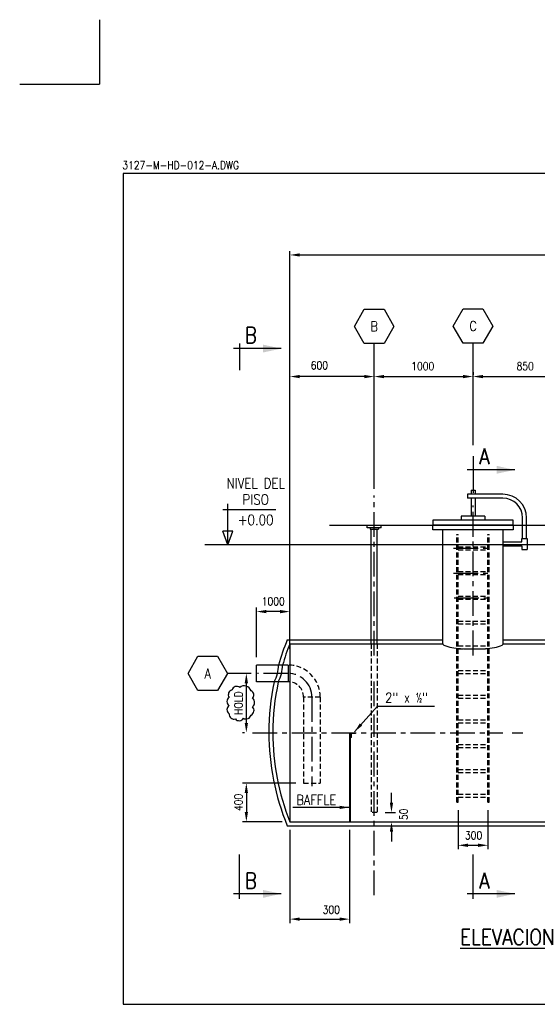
# Model space of a CAD drawing. Extents: x 0 to 379, y -13 to 254.
# Tile 1 of 6: x 0 to 131, y 5 to 254. Entities that reach past the tile are written whole.
import ezdxf
from ezdxf.enums import TextEntityAlignment as Align

# ---------------------------------------------------------------- set-up
doc = ezdxf.new("R2010")
doc.units = 0
doc.header["$LTSCALE"] = 5
doc.header["$MEASUREMENT"] = 0
doc.linetypes.add('CENTER', pattern=[2, 1.25, -0.25, 0.25, -0.25])
doc.linetypes.add('HIDDEN', pattern=[0.375, 0.25, -0.125])
doc.layers.get('0').update_dxf_attribs({"linetype": 'CONTINUOUS'})
doc.layers.get('DEFPOINTS').update_dxf_attribs({"linetype": 'CONTINUOUS'})
for name, color, linetype in [('1', 1, 'CONTINUOUS'), ('2', 2, 'CONTINUOUS'), ('3', 3, 'CONTINUOUS'), ('6', 6, 'CONTINUOUS'), ('9', 9, 'CONTINUOUS'), ('HI', 2, 'HIDDEN'), ('TEXTO', 3, 'CONTINUOUS')]:
    doc.layers.add(name, color=color, linetype=linetype)
doc.styles.add('AK', font='romans', dxfattribs={"width": 0.85})
doc.styles.get("Standard").update_dxf_attribs({"font": 'romans.shx', "width": 0.85})
doc.dimstyles.get("Standard").update_dxf_attribs({"dimtxt": 2, "dimasz": 2.5, "dimexe": 1, "dimexo": 2, "dimgap": 1, "dimtad": 1, "dimdec": 0, "dimzin": 0, "dimdsep": 46, "dimtxsty": 'Standard', "dimcen": 0, "dimclrd": 1, "dimclre": 1, "dimclrt": 3, "dimadec": 0, "dimazin": 0, "dimtfac": 0.05, "dimtdec": 0, "dimtofl": 0, "dimtmove": 2, "dimatfit": 3, "dimfxl": 0, "dimtolj": 1, "dimtzin": 0, "dimarcsym": 0})

# ---------------------------------------------------------------- blocks, each defined once
blk = doc.blocks.new('*D10')
at = {"layer": '2', "color": 1, "lineweight": -2}
for p, q in [((89.63, 135.1), (89.63, 164.45)), ((114.63, 156.78), (114.63, 164.45)), ((92.13, 163.45), (112.13, 163.45))]:
    blk.add_line(p, q, dxfattribs=at)
at = {"layer": '2', "color": 1}
for points in [[(92.13, 163.86), (92.13, 163.03), (89.63, 163.45)], [(112.13, 163.86), (112.13, 163.03), (114.63, 163.45)]]:
    blk.add_solid(points, dxfattribs=at)
at = {"layer": 'DEFPOINTS', "color": 0}
for p in [(114.63, 163.45), (114.63, 154.78), (89.63, 133.1)]:
    blk.add_point(p, dxfattribs=at)
at = {"layer": '2', "color": 3, "insert": (101.91, 166.08), "char_height": 2, "attachment_point": 5}
blk.add_mtext('\\A1;1000', dxfattribs=at)
blk = doc.blocks.new('*D8')
at = {"layer": '2', "color": 1, "lineweight": -2}
for p, q in [((114.63, 146.14), (114.63, 164.45)), ((140.05, 135.43), (140.05, 164.45)), ((117.13, 163.45), (137.55, 163.45))]:
    blk.add_line(p, q, dxfattribs=at)
at = {"layer": '2', "color": 1}
for points in [[(117.13, 163.86), (117.13, 163.03), (114.63, 163.45)], [(137.55, 163.86), (137.55, 163.03), (140.05, 163.45)]]:
    blk.add_solid(points, dxfattribs=at)
at = {"layer": 'DEFPOINTS', "color": 0}
for p in [(140.05, 163.45), (114.63, 144.14), (140.05, 133.43)]:
    blk.add_point(p, dxfattribs=at)
at = {"layer": '2', "color": 3, "insert": (127.82, 166.08), "char_height": 2, "attachment_point": 5}
blk.add_mtext('\\A1;850', dxfattribs=at)
blk = doc.blocks.new('*D9')
at = {"layer": '2', "color": 1, "lineweight": -2}
for p, q in [((68.33, 94.67), (68.33, 195.18)), ((70.83, 194.18), (205.8, 194.18)), ((208.3, 95.07), (208.3, 195.18))]:
    blk.add_line(p, q, dxfattribs=at)
at = {"layer": '2', "color": 1}
for points in [[(70.83, 194.6), (70.83, 193.77), (68.33, 194.18)], [(205.8, 194.6), (205.8, 193.77), (208.3, 194.18)]]:
    blk.add_solid(points, dxfattribs=at)
at = {"layer": 'DEFPOINTS', "color": 0}
for p in [(208.3, 194.18), (68.33, 92.67), (208.3, 93.07)]:
    blk.add_point(p, dxfattribs=at)
at = {"layer": '2', "color": 3, "insert": (136.92, 196.32), "char_height": 2, "attachment_point": 5}
blk.add_mtext('\\A1;4960', dxfattribs=at)
blk = doc.blocks.new('*D13')
at = {"layer": '2', "color": 1, "lineweight": -2}
for p, q in [((68.33, 48.93), (68.33, 25.33)), ((83.38, 48.93), (83.38, 25.33)), ((70.83, 26.33), (80.88, 26.33))]:
    blk.add_line(p, q, dxfattribs=at)
at = {"layer": '2', "color": 1}
for points in [[(70.83, 26.75), (70.83, 25.91), (68.33, 26.33)], [(80.88, 26.75), (80.88, 25.91), (83.38, 26.33)]]:
    blk.add_solid(points, dxfattribs=at)
at = {"layer": 'DEFPOINTS', "color": 0}
for p in [(68.33, 50.93), (83.38, 50.93), (83.38, 26.33)]:
    blk.add_point(p, dxfattribs=at)
at = {"layer": '2', "color": 3, "insert": (78.79, 28.7), "char_height": 2, "attachment_point": 5}
blk.add_mtext('\\A1;300', dxfattribs=at)
blk = doc.blocks.new('FLE')
at = {"layer": '2'}
blk.add_solid([(0, 0), (-4.95, -0.77), (-4.95, 0.72)], dxfattribs=at)
blk = doc.blocks.new('*D12')
at = {"layer": '1', "color": 1, "lineweight": -2}
for p, q in [((110.88, 53.88), (110.88, 43.99)), ((118.38, 53.88), (118.38, 43.99)), ((113.38, 44.99), (115.88, 44.99))]:
    blk.add_line(p, q, dxfattribs=at)
at = {"layer": '1', "color": 1}
for points in [[(113.38, 45.41), (113.38, 44.57), (110.88, 44.99)], [(115.88, 45.41), (115.88, 44.57), (118.38, 44.99)]]:
    blk.add_solid(points, dxfattribs=at)
at = {"layer": 'DEFPOINTS', "color": 0}
for p in [(110.88, 55.88), (118.38, 55.88), (118.38, 44.99)]:
    blk.add_point(p, dxfattribs=at)
at = {"layer": '1', "color": 3, "insert": (114.77, 47.49), "char_height": 2, "attachment_point": 5}
blk.add_mtext('\\A1;300', dxfattribs=at)
blk = doc.blocks.new('*D11')
at = {"layer": '2', "color": 1, "lineweight": -2}
for p, q in [((68.33, 141.68), (68.33, 164.45)), ((89.63, 154.09), (89.63, 164.45)), ((87.13, 163.45), (70.83, 163.45))]:
    blk.add_line(p, q, dxfattribs=at)
at = {"layer": '2', "color": 1}
for points in [[(70.83, 163.86), (70.83, 163.03), (68.33, 163.45)], [(87.13, 163.86), (87.13, 163.03), (89.63, 163.45)]]:
    blk.add_solid(points, dxfattribs=at)
at = {"layer": 'DEFPOINTS', "color": 0}
for p in [(68.33, 163.45), (89.63, 152.09), (68.33, 139.68)]:
    blk.add_point(p, dxfattribs=at)
at = {"layer": '2', "color": 3, "insert": (75.78, 166.27), "char_height": 2, "attachment_point": 5}
blk.add_mtext('\\A1;600', dxfattribs=at)
blk = doc.blocks.new('*D14')
at = {"layer": '2', "color": 1, "lineweight": -2}
for p, q in [((58.19, 88.43), (56.31, 88.43)), ((57.31, 75.93), (57.31, 85.93)), ((56.87, 73.43), (56.31, 73.43))]:
    blk.add_line(p, q, dxfattribs=at)
at = {"layer": '2', "color": 1}
for points in [[(56.89, 85.93), (57.73, 85.93), (57.31, 88.43)], [(56.89, 75.93), (57.73, 75.93), (57.31, 73.43)]]:
    blk.add_solid(points, dxfattribs=at)
at = {"layer": 'DEFPOINTS', "color": 0}
for p in [(57.31, 88.43), (60.19, 88.43), (58.87, 73.43)]:
    blk.add_point(p, dxfattribs=at)
at = {"layer": '2', "color": 3, "insert": (55.31, 80.93), "char_height": 2, "attachment_point": 5, "rotation": 90}
blk.add_mtext('\\A1;HOLD', dxfattribs=at)
blk = doc.blocks.new('*D5')
at = {"layer": '2', "color": 1, "lineweight": -2}
for p, q in [((69.8, 60.72), (56.31, 60.72)), ((57.31, 58.22), (57.31, 53.43)), ((66.33, 50.93), (56.31, 50.93))]:
    blk.add_line(p, q, dxfattribs=at)
at = {"layer": '2', "color": 1}
for points in [[(56.89, 58.22), (57.73, 58.22), (57.31, 60.72)], [(56.89, 53.43), (57.73, 53.43), (57.31, 50.93)]]:
    blk.add_solid(points, dxfattribs=at)
at = {"layer": 'DEFPOINTS', "color": 0}
for p in [(71.8, 60.72), (57.31, 50.93), (68.33, 50.93)]:
    blk.add_point(p, dxfattribs=at)
at = {"layer": '2', "color": 3, "insert": (55.31, 55.82), "char_height": 2, "attachment_point": 5, "rotation": 90}
blk.add_mtext('\\A1;400', dxfattribs=at)
blk = doc.blocks.new('*D7')
at = {"layer": '2', "color": 1, "lineweight": -2}
for p, q in [((59.89, 92.53), (59.89, 105.05)), ((68.33, 97.93), (68.33, 105.05)), ((65.83, 104.05), (62.39, 104.05))]:
    blk.add_line(p, q, dxfattribs=at)
at = {"layer": '2', "color": 1}
for points in [[(62.39, 104.47), (62.39, 103.63), (59.89, 104.05)], [(65.83, 104.47), (65.83, 103.63), (68.33, 104.05)]]:
    blk.add_solid(points, dxfattribs=at)
at = {"layer": 'DEFPOINTS', "color": 0}
for p in [(59.89, 104.05), (68.33, 95.93), (59.89, 90.53)]:
    blk.add_point(p, dxfattribs=at)
at = {"layer": '2', "color": 3, "insert": (64.11, 106.63), "char_height": 2, "attachment_point": 5}
blk.add_mtext('\\A1;1000', dxfattribs=at)
blk = doc.blocks.new('Tag')
at = {"layer": '6'}
blk.add_lwpolyline([(2.49, 8.64), (4.99, 4.32), (2.49, 0), (-2.49, 0), (-4.99, 4.32), (-2.49, 8.64)], close=True, dxfattribs=at)
at = {"layer": 'TEXTO', "width": 0.85, "flags": 8}
blk.add_attdef('TAG:', text='', height=2.5, dxfattribs=at).set_placement((0, 4.32), align=Align.MIDDLE)
blk = doc.blocks.new('ERT')
at = {"layer": '1'}
blk.add_line((193.79, 298.83), (193.79, 282.04), dxfattribs=at)
at = {"layer": '1', "linetype": 'Continuous'}
blk.add_line((207.37, 282.04), (193.79, 282.04), dxfattribs=at)
blk = doc.blocks.new('*D31')
at = {"layer": '2', "color": 1, "lineweight": -2}
for p, q in [((94.01, 55.77), (94.01, 58.27)), ((92.39, 53.27), (95.01, 53.27)), ((92.68, 50.93), (95.01, 50.93)), ((94.01, 48.43), (94.01, 45.93))]:
    blk.add_line(p, q, dxfattribs=at)
at = {"layer": '2', "color": 1}
for points in [[(93.59, 55.77), (94.42, 55.77), (94.01, 53.27)], [(93.59, 48.43), (94.42, 48.43), (94.01, 50.93)]]:
    blk.add_solid(points, dxfattribs=at)
at = {"layer": 'DEFPOINTS', "color": 0}
for p in [(90.39, 53.27), (90.68, 50.93), (94.01, 50.93)]:
    blk.add_point(p, dxfattribs=at)
at = {"layer": '2', "color": 3, "insert": (97.07, 52.81), "char_height": 2, "attachment_point": 5, "rotation": 90}
blk.add_mtext('\\A1;50', dxfattribs=at)

msp = doc.modelspace()

# ---------------------------------------------------------------- linework, layer by layer
at = {"layer": '1'}
for p, q in [((89.63, 164.45), (89.63, 171.82)), ((114.63, 164.53), (114.63, 171.9)), ((78.3, 125.93), (210.56, 125.93)), ((226.86, 120.93), (46.79, 120.93)), ((68.33, 95.93), (107.01, 95.93)), ((122.25, 95.93), (208.3, 95.93)), ((68.33, 50.93), (208.3, 50.93))]:
    msp.add_line(p, q, dxfattribs=at)
at = {"layer": '1', "linetype": 'CENTER'}
for p, q in [((89.63, 92.92), (89.63, 133.43)), ((114.63, 92.98), (114.63, 130.87)), ((109.66, 120.05), (119.39, 120.05)), ((109.66, 113.8), (119.39, 113.8)), ((109.85, 107.55), (119.58, 107.55)), ((58.55, 88.43), (52.55, 88.43)), ((67.88, 88.43), (60.13, 88.43)), ((89.63, 80.16), (89.63, 87.37)), ((73.9, 82.41), (73.9, 59.97)), ((89.63, 32.4), (89.63, 78.04)), ((58.84, 73.43), (122.17, 73.43)), ((124.53, 73.43), (127.18, 73.43))]:
    msp.add_line(p, q, dxfattribs=at)
at = {"layer": '1', "linetype": 'HIDDEN'}
for p, q in [((110.57, 55.88), (110.57, 123.53)), ((110.57, 123.53), (110.88, 123.53)), ((110.88, 55.88), (110.88, 123.53)), ((118.38, 55.88), (118.38, 123.53)), ((118.38, 123.53), (118.7, 123.53)), ((118.7, 55.88), (118.7, 123.53)), ((110.88, 120.42), (118.38, 120.42)), ((110.88, 119.67), (118.38, 119.67)), ((110.88, 114.17), (118.38, 114.17)), ((110.88, 113.42), (118.38, 113.42)), ((110.88, 107.92), (118.38, 107.92)), ((110.88, 107.17), (118.38, 107.17)), ((110.88, 101.67), (118.38, 101.67)), ((110.88, 100.92), (118.38, 100.92)), ((88.88, 95.93), (88.88, 53.27)), ((90.39, 95.93), (90.39, 53.27)), ((110.88, 95.42), (118.38, 95.42)), ((110.88, 94.67), (118.38, 94.67)), ((110.88, 89.17), (118.38, 89.17)), ((110.88, 88.42), (118.38, 88.42)), ((71.8, 82.41), (71.8, 60.72)), ((76, 82.41), (71.8, 82.41)), ((76, 82.41), (76, 60.72)), ((110.88, 82.92), (118.38, 82.92)), ((110.88, 82.17), (118.38, 82.17)), ((110.88, 76.67), (118.38, 76.67)), ((110.88, 75.92), (118.38, 75.92)), ((110.88, 70.42), (118.38, 70.42)), ((110.88, 69.67), (118.38, 69.67)), ((110.88, 64.17), (118.38, 64.17)), ((110.88, 63.42), (118.38, 63.42)), ((71.8, 60.72), (76, 60.72)), ((110.88, 57.92), (118.38, 57.92)), ((110.57, 55.88), (110.88, 55.88)), ((110.88, 57.17), (118.38, 57.17)), ((118.38, 55.88), (118.7, 55.88)), ((90.39, 53.27), (88.88, 53.27))]:
    msp.add_line(p, q, dxfattribs=at)
at = {"layer": '1'}
msp.add_lwpolyline([(55.67, 84.9, 0.520567), (55.67, 84.9, 0.520567), (53.7, 84.24, 0.520567), (52.95, 82.36, 0.520567), (52.95, 80.3, 0.520567), (52.95, 78.23, 0.520567), (54.54, 76.92, 0.520567), (56.61, 77.11, 0.520567), (58.49, 77.86, 0.520567), (58.86, 80.02, 0.520567), (58.86, 82.08, 0.520567), (58.49, 84.05, 0.520567), (55.67, 84.9)], format="xyb", close=True, dxfattribs=at)
for centre, radius, start, end in [((124.55, 73.43), 60.55, 158.1877, 163.5934), ((57.7, 90.53), 8.76, 331.2969, 360), ((124.55, 73.43), 60.55, 167.7036, 180), ((124.55, 73.43), 60.55, 180, 201.8123)]:
    msp.add_arc(centre, radius, start, end, dxfattribs=at)
at = {"layer": '1', "linetype": 'HIDDEN'}
for radius in [8.13, 3.92]:
    msp.add_arc((67.88, 82.41), radius, 0, 90, dxfattribs=at)
at = {"layer": '1', "linetype": 'CENTER'}
msp.add_arc((67.88, 82.41), 6.02, 0, 90, dxfattribs=at)
at = {"layer": '2'}
for p, q in [((114.63, 164.53), (114.63, 163.86)), ((51.37, 129.81), (64.77, 129.81)), ((52.62, 120.93), (52.62, 131.26)), ((53.86, 124.35), (51.37, 124.35)), ((52.62, 120.93), (51.37, 124.35)), ((52.62, 120.93), (53.86, 124.35))]:
    msp.add_line(p, q, dxfattribs=at)
at = {"layer": '3'}
for p, q in [((114.13, 134.73), (115.13, 134.73)), ((114.13, 134.73), (114.13, 133.72)), ((115.13, 134.73), (115.13, 133.72)), ((122.16, 133.72), (113.19, 133.72)), ((113.19, 133.72), (113.19, 132.72)), ((122.16, 132.72), (113.19, 132.72)), ((114.13, 132.72), (114.13, 128.16)), ((115.13, 132.72), (115.13, 128.16)), ((104.47, 127.16), (104.47, 125.97)), ((124.79, 127.16), (104.47, 127.16)), ((117.63, 128.16), (111.63, 128.16)), ((111.63, 128.16), (111.63, 127.16)), ((117.63, 128.16), (117.63, 127.16)), ((124.79, 125.97), (124.79, 127.16)), ((127.16, 122.56), (127.16, 127.72)), ((128.16, 122.56), (128.16, 127.72)), ((87.88, 125.25), (87.88, 125.89)), ((87.88, 125.89), (91.39, 125.89)), ((91.39, 125.25), (87.88, 125.25)), ((88.35, 125.89), (88.35, 125.93)), ((88.35, 125.93), (90.92, 125.93)), ((88.58, 125.25), (88.58, 124.9)), ((88.58, 124.9), (90.69, 124.9)), ((88.88, 95.93), (88.88, 124.9)), ((90.39, 95.93), (90.39, 124.9)), ((90.69, 125.25), (90.69, 124.9)), ((90.92, 125.89), (90.92, 125.93)), ((91.39, 125.25), (91.39, 125.89)), ((104.47, 125.97), (124.79, 125.97)), ((104.47, 125.89), (124.79, 125.89)), ((104.47, 124.69), (104.47, 125.89)), ((124.79, 124.69), (104.47, 124.69)), ((105.98, 125.97), (105.98, 125.93)), ((105.98, 125.89), (105.98, 125.93)), ((105.98, 125.93), (123.29, 125.93)), ((105.98, 125.93), (123.29, 125.93)), ((107.01, 95.93), (107.01, 124.69)), ((122.25, 95.93), (122.25, 124.69)), ((123.29, 125.93), (123.29, 125.97)), ((123.29, 125.93), (123.29, 125.89)), ((124.79, 125.89), (124.79, 124.69)), ((126.98, 121.68), (126.98, 122.56)), ((126.98, 122.56), (128.35, 122.56)), ((128.35, 122.56), (128.35, 119.77)), ((122.25, 121.68), (126.98, 121.68)), ((122.25, 120.66), (126.98, 120.66)), ((126.98, 120.66), (126.98, 119.77)), ((126.98, 119.77), (128.35, 119.77)), ((67.66, 96.93), (107.01, 96.93)), ((68.33, 95.93), (68.33, 50.93)), ((122.25, 96.93), (208.98, 96.93)), ((59.89, 86.32), (59.89, 90.53)), ((66.47, 90.53), (59.89, 90.53)), ((67.88, 90.53), (66.47, 90.53)), ((67.88, 90.53), (67.88, 86.32)), ((65.39, 86.32), (59.89, 86.32)), ((67.88, 86.32), (65.39, 86.32)), ((83.38, 73.43), (83.38, 50.93)), ((83.38, 73.43), (83.54, 73.43)), ((83.54, 73.43), (83.54, 50.93)), ((83.79, 72.19), (83.79, 73.43)), ((83.79, 73.43), (84.9, 73.43)), ((83.91, 72.19), (83.79, 72.19)), ((83.91, 73.31), (84.9, 73.31)), ((83.91, 72.19), (83.91, 73.31)), ((84.9, 73.43), (84.9, 73.31)), ((67.66, 49.93), (208.98, 49.93))]:
    msp.add_line(p, q, dxfattribs=at)
msp.add_lwpolyline([(107.01, 95.93, 0.301711), (107.25, 95.57, 0.056546), (109.25, 94.99, 0.025155), (111.49, 94.71, 0.01804), (114.63, 94.6, 0.01804), (117.78, 94.71, 0.025155), (120.02, 94.99, 0.056546), (122.02, 95.57, 0.301711), (122.25, 95.93, 0.301711)], format="xyb", dxfattribs=at)
for centre, radius, start, end in [((122.16, 127.72), 6, 0, 90), ((122.16, 127.72), 5, 0, 90), ((124.55, 73.43), 61.55, 157.5563, 163.8672), ((56.11, 90.73), 9.35, 331.9274, 358.8121), ((124.55, 73.43), 61.55, 167.9064, 180), ((124.55, 73.43), 61.55, 180, 202.4437)]:
    msp.add_arc(centre, radius, start, end, dxfattribs=at)
at = {"layer": '6'}
for p, q in [((55.56, 171.82), (55.56, 165.1)), ((66.12, 170.5), (54.1, 170.5)), ((114.63, 143.35), (114.63, 134.07)), ((125.19, 139.86), (113.17, 139.86)), ((55.56, 31.42), (55.56, 42.67)), ((114.63, 31.42), (114.63, 42.67)), ((66.12, 32.74), (54.1, 32.74)), ((125.19, 32.74), (113.17, 32.74))]:
    msp.add_line(p, q, dxfattribs=at)
at = {"layer": '9', "linetype": 'Continuous'}
for p, q in [((26.2, 214.8), (26.2, 4.8)), ((358.6, 214.8), (26.2, 214.8)), ((26.2, 4.8), (358.6, 4.8))]:
    msp.add_line(p, q, dxfattribs=at)

# ---------------------------------------------------------------- block references
ref = msp.add_blockref('Tag', (89.63, 171.82))
ref.add_attrib('TAG:', 'B', dxfattribs={"layer": 'TEXTO', "height": 2.5, "width": 0.85}).set_placement((89.63, 176.14), align=Align.MIDDLE)
ref = msp.add_blockref('Tag', (114.63, 171.9))
ref.add_attrib('TAG:', 'C', dxfattribs={"layer": 'TEXTO', "height": 2.5, "width": 0.85}).set_placement((114.63, 176.22), align=Align.MIDDLE)
ref = msp.add_blockref('Tag', (47.56, 84.11))
ref.add_attrib('TAG:', 'A', dxfattribs={"layer": 'TEXTO', "height": 2.5, "width": 0.85}).set_placement((47.56, 88.43), align=Align.MIDDLE)
at = {"layer": '6', "xscale": 0.9311627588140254, "yscale": -1.344337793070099, "zscale": 0.9311627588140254}
for p in [(66.12, 170.5), (125.19, 139.86)]:
    msp.add_blockref('FLE', p, dxfattribs=at)
at = {"layer": '6', "xscale": -0.9311627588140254, "yscale": -1.344337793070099, "zscale": 0.9311627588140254, "rotation": 180}
for p in [(66.12, 32.74), (125.19, 32.74)]:
    msp.add_blockref('FLE', p, dxfattribs=at)
at = {"layer": 'HI', "xscale": 1.200000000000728, "yscale": 1.200000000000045, "zscale": 1.2, "rotation": 89.99999999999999}
msp.add_blockref('ERT', (358.6, 4.8), dxfattribs=at)

# ---------------------------------------------------------------- texts
at = {"layer": '3', "color": 2, "style": 'AK', "width": 0.85}
msp.add_text('3127-M-HD-012-A.DWG', height=2, dxfattribs=at).set_placement((25.95, 215.87))
at = {"layer": 'TEXTO', "color": 6, "width": 0.85}
for s, p in [('B', (58.46, 171.93)), ('A', (117.52, 141.28)), ('B', (58.46, 34.04)), ('A', (117.52, 34.04)), ('%%UELEVACION', (123.32, 19.79))]:
    msp.add_text(s, height=4, dxfattribs=at).set_placement(p, align=Align.CENTER)
at = {"layer": 'TEXTO', "width": 0.85}
for s, p in [('NIVEL DEL', (59.67, 135.19)), ('PISO', (59.67, 131.09)), ('+0.00', (59.67, 125.93))]:
    msp.add_text(s, height=2.578, dxfattribs=at).set_placement(p, align=Align.CENTER)
at = {"layer": 'TEXTO', "color": 3, "width": 0.85}
for s, p in [('2" x ½"', (97.82, 81.06)), ('BAFFLE', (74.99, 55.2))]:
    msp.add_text(s, height=2.5, dxfattribs=at).set_placement(p, align=Align.CENTER)

# ---------------------------------------------------------------- dimensions: what is measured, and where the dimension line sits
at = {"layer": '1'}
dim = msp.add_linear_dim(base=(118.38, 44.99), p1=(110.88, 55.88), p2=(118.38, 55.88), text='300', dimstyle='Standard', dxfattribs=at)
dim.commit()
dim.dimension.update_dxf_attribs({"geometry": '*D12', "text_midpoint": (114.77, 47.49), "dimtype": 160})
at = {"layer": '2'}
for base, p1, p2, text, picture, middle in [((208.3, 194.18), (68.33, 92.67), (208.3, 93.07), '4960', '*D9', (136.92, 196.32)), ((68.33, 163.45), (89.63, 152.09), (68.33, 139.68), '600', '*D11', (75.78, 166.27)), ((114.63, 163.45), (89.63, 133.1), (114.63, 154.78), '1000', '*D10', (101.91, 166.08)), ((140.05, 163.45), (114.63, 144.14), (140.05, 133.43), '850', '*D8', (127.82, 166.08)), ((59.89, 104.05), (68.33, 95.93), (59.89, 90.53), '1000', '*D7', (64.11, 106.63)), ((83.38, 26.33), (68.33, 50.93), (83.38, 50.93), '300', '*D13', (78.79, 28.7))]:
    dim = msp.add_linear_dim(base=base, p1=p1, p2=p2, text=text, dimstyle='Standard', dxfattribs=at)
    dim.commit()
    dim.dimension.update_dxf_attribs({"geometry": picture, "text_midpoint": middle, "dimtype": 160})
for base, p1, p2, text, picture, middle in [((57.31, 88.43), (58.87, 73.43), (60.19, 88.43), 'HOLD', '*D14', (55.31, 80.93)), ((57.31, 50.93), (71.8, 60.72), (68.33, 50.93), '400', '*D5', (55.31, 55.82))]:
    dim = msp.add_linear_dim(base=base, p1=p1, p2=p2, angle=90, text=text, dimstyle='Standard', dxfattribs=at)
    dim.commit()
    dim.dimension.update_dxf_attribs({"geometry": picture, "text_midpoint": middle})
dim = msp.add_linear_dim(base=(94.01, 50.93), p1=(90.39, 53.27), p2=(90.68, 50.93), angle=90, text='50', dimstyle='Standard', dxfattribs=at)
dim.commit()
dim.dimension.update_dxf_attribs({"geometry": '*D31', "text_midpoint": (97.07, 52.81), "dimtype": 160})

# ---------------------------------------------------------------- leaders
for points in [[(84.63, 73.65), (90.49, 80.13), (104.85, 80.13)], [(83.38, 54.57), (69.06, 54.57)]]:
    msp.add_leader(points, dimstyle='Standard', override={"dimgap": 1, "dimtad": 0})

doc.saveas('drawing.dxf')
